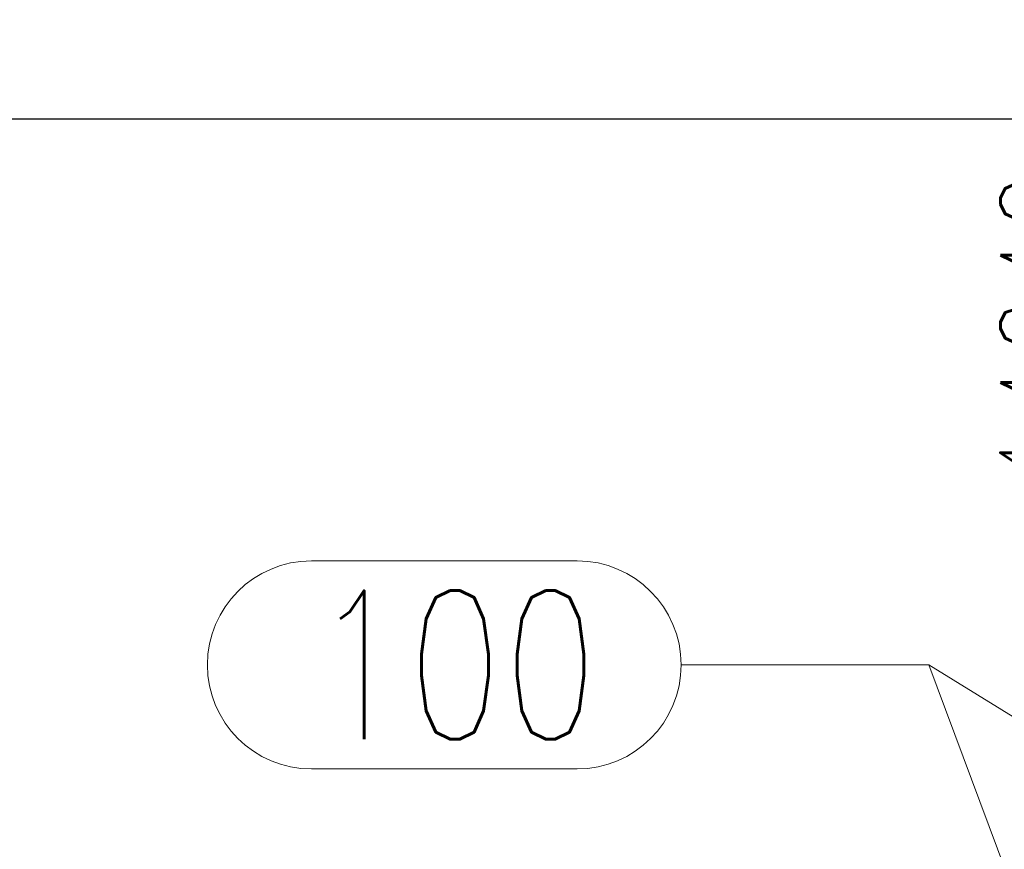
# Model space of a CAD drawing. Header units: millimetres. Extents: x 3528 to 4122, y 12044 to 12491.
# Tile 50 of 58: x 3930 to 3950, y 12356 to 12373. Entities that reach past the tile are written whole.
import ezdxf

# ---------------------------------------------------------------- set-up
doc = ezdxf.new("R2010")
doc.units = ezdxf.units.MM
doc.header["$LTSCALE"] = 10
doc.layers.get('Defpoints').update_dxf_attribs({"color": 1})
doc.layers.add('PS_DIM', color=4, linetype='Continuous', lineweight=13)
doc.layers.add('PS_Pos', color=1, linetype='Continuous', lineweight=15)
doc.styles.add('simplex', font='simplex.shx', dxfattribs={"width": 0.75})
doc.dimstyles.new('1_20_GŁ_DS1-LS20', dxfattribs={"dimtxt": 2, "dimasz": 2, "dimexe": 2, "dimexo": 5, "dimgap": 1, "dimtad": 1, "dimjust": 4, "dimdec": 0, "dimlfac": 20, "dimtxsty": 'simplex', "dimblk1": 'NONE', "dimsah": 1, "dimcen": 2, "dimclrd": 256, "dimclre": 256, "dimclrt": 4, "dimadec": 1, "dimazin": 0, "dimtfac": 1, "dimtdec": 0, "dimtmove": 2, "dimatfit": 3, "dimfxl": 1, "dimarcsym": 0})

# ---------------------------------------------------------------- blocks, each defined once
blk = doc.blocks.new('*D45')
at = {"layer": 'Defpoints', "color": 0, "transparency": 16777216}
for p in [(3953.069, 12370.88), (3953.069, 12356.746), (3585.581, 12345.696)]:
    blk.add_point(p, dxfattribs=at)
at = {"layer": 'PS_DIM', "lineweight": -2, "transparency": 16777216}
for p, q in [((3585.581, 12350.696), (3585.581, 12372.88)), ((3953.069, 12361.746), (3953.069, 12372.88)), ((3585.581, 12370.88), (3951.069, 12370.88))]:
    blk.add_line(p, q, dxfattribs=at)
at = {"layer": 'PS_DIM', "transparency": 16777216}
blk.add_solid([(3951.069, 12371.213), (3951.069, 12370.547), (3953.069, 12370.88)], dxfattribs=at)
at = {"layer": 'PS_DIM', "color": 4, "transparency": 16777216, "insert": (3951.049, 12366.646), "char_height": 2, "attachment_point": 5, "rotation": 90, "style": 'simplex'}
blk.add_mtext('14640', dxfattribs=at)
blk = doc.blocks.new('_None')
blk = doc.blocks.new('*D46')
at = {"layer": 'Defpoints', "color": 0, "transparency": 16777216}
for p in [(3965.171, 12370.88), (3965.171, 12347.899), (3585.581, 12345.696)]:
    blk.add_point(p, dxfattribs=at)
at = {"layer": 'PS_DIM', "lineweight": -2, "transparency": 16777216}
for p, q in [((3585.581, 12350.696), (3585.581, 12372.88)), ((3965.171, 12352.899), (3965.171, 12372.88)), ((3585.581, 12370.88), (3963.171, 12370.88))]:
    blk.add_line(p, q, dxfattribs=at)
at = {"layer": 'PS_DIM', "transparency": 16777216}
blk.add_solid([(3963.171, 12371.213), (3963.171, 12370.547), (3965.171, 12370.88)], dxfattribs=at)
at = {"layer": 'PS_DIM', "color": 4, "transparency": 16777216, "insert": (3963.151, 12366.646), "char_height": 2, "attachment_point": 5, "rotation": 90, "style": 'simplex'}
blk.add_mtext('14882', dxfattribs=at)
blk = doc.blocks.new('*X292')
at = {"color": 1}
for p, q in [((3936.152, 12361.956), (3941.509, 12361.956)), ((3943.609, 12359.856), (3948.609, 12359.856)), ((3954.319, 12344.571), (3948.609, 12359.856)), ((3936.152, 12357.756), (3941.509, 12357.756))]:
    blk.add_line(p, q, dxfattribs=at)
for centre, start, end in [((3936.152, 12359.856), 90, 270), ((3941.509, 12359.856), 270, 90)]:
    blk.add_arc(centre, 2.1, start, end, dxfattribs=at)
at = {"color": 2, "style": 'simplex', "width": 0.75}
blk.add_text('100', height=3, dxfattribs=at).set_placement((3936.152, 12358.356))
blk = doc.blocks.new('*X293')
at = {"color": 1}
for p, q in [((3936.152, 12361.956), (3941.509, 12361.956)), ((3943.609, 12359.856), (3948.609, 12359.856)), ((3954.319, 12356.321), (3948.609, 12359.856)), ((3936.152, 12357.756), (3941.509, 12357.756))]:
    blk.add_line(p, q, dxfattribs=at)
for centre, start, end in [((3936.152, 12359.856), 90, 270), ((3941.509, 12359.856), 270, 90)]:
    blk.add_arc(centre, 2.1, start, end, dxfattribs=at)
at = {"color": 2, "style": 'simplex', "width": 0.75}
blk.add_text('100', height=3, dxfattribs=at).set_placement((3936.152, 12358.356))

msp = doc.modelspace()

# ---------------------------------------------------------------- block references
at = {"layer": 'PS_Pos'}
for name in ['*X292', '*X293']:
    msp.add_blockref(name, (0, 0), dxfattribs=at)

# ---------------------------------------------------------------- dimensions: what is measured, and where the dimension line sits
at = {"layer": 'PS_DIM'}
for base, p2, text, picture, middle in [((3953.069, 12370.88), (3953.069, 12356.746), '14640', '*D45', (3951.049, 12366.646)), ((3965.171, 12370.88), (3965.171, 12347.899), '14882', '*D46', (3963.151, 12366.646))]:
    dim = msp.add_linear_dim(base=base, p1=(3585.581, 12345.696), p2=p2, text=text, dimstyle='1_20_GŁ_DS1-LS20', dxfattribs=at)
    dim.commit()
    dim.dimension.update_dxf_attribs({"geometry": picture, "text_midpoint": middle, "dimtype": 128, "text_rotation": 90})

doc.saveas('drawing.dxf')
